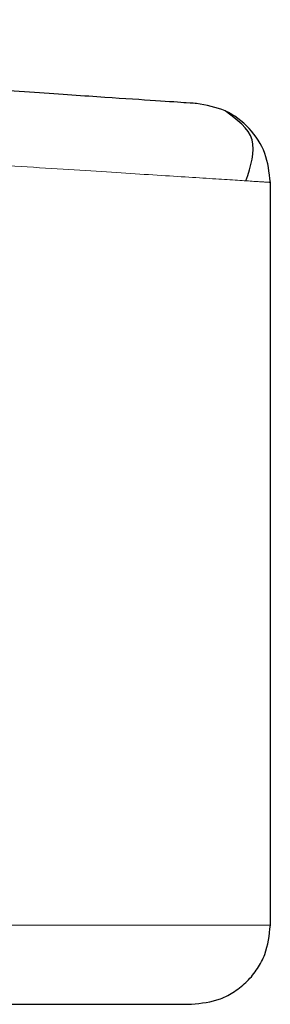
# Model space of a CAD drawing. Header units: millimetres. Extents: x 27 to 265, y 60 to 148.
# Tile 6 of 78: x 43.165 to 43.33, y 60.989 to 61.638. Entities that reach past the tile are written whole.
import ezdxf

# ---------------------------------------------------------------- set-up
doc = ezdxf.new("R2010")
doc.units = ezdxf.units.MM
doc.linetypes.add('PHANTOM', pattern=[12.7, 6.35, -1.27, 1.27, -1.27, 1.27, -1.27])

msp = doc.modelspace()

# ---------------------------------------------------------------- linework, layer by layer
at = {"color": 7, "linetype": 'Continuous', "lineweight": 25}
msp.add_line((43.33024, 61.04149), (43.33024, 61.53067), dxfattribs=at)
at = {"color": 8, "linetype": 'PHANTOM', "lineweight": 18}
msp.add_line((43.33024, 61.04149), (42.32391, 61.04149), dxfattribs=at)
at = {"color": 7, "linetype": 'Continuous', "lineweight": 25}
for points, knots in [([(43.28167, 61.58261), (43.28035, 61.5827), (43.27773, 61.58287), (43.2566, 61.58429), (43.22321, 61.58653), (43.17679, 61.58964), (43.11833, 61.59356), (43.04859, 61.59823), (42.96857, 61.6036), (42.8794, 61.60957), (42.78239, 61.61608), (42.67885, 61.62302), (42.57044, 61.63029), (42.49554, 61.63531), (42.45807, 61.63782)], [0, 0, 0, 0, 0.083265, 0.166495, 0.249769, 0.333065, 0.416337, 0.499665, 0.583021, 0.66636, 0.749752, 0.83317, 0.916563, 1, 1, 1, 1]), ([(43.33024, 61.53067), (43.32952, 61.5372), (43.32809, 61.55026), (43.31701, 61.56699), (43.30107, 61.57916), (43.28813, 61.58146), (43.28167, 61.58261)], [0, 0, 0, 0, 0.249997, 0.500004, 0.750002, 1, 1, 1, 1]), ([(43.31413, 61.5317), (43.31733, 61.54137), (43.32368, 61.56058), (43.30818, 61.57202), (43.30049, 61.5777)], [0, 0, 0, 0, 0.503795, 1, 1, 1, 1]), ([(43.27819, 60.98944), (43.28473, 60.99013), (43.29481, 60.9912), (43.30692, 60.99769), (43.31526, 61.00441), (43.32198, 61.01275), (43.32847, 61.02487), (43.32954, 61.03494), (43.33024, 61.04149)], [0, 0, 0, 0, 0.239452, 0.368358, 0.500002, 0.631637, 0.760544, 1, 1, 1, 1]), ([(42.32391, 60.98944), (42.35214, 60.98944), (42.41047, 60.98944), (42.50001, 60.98944), (42.59501, 60.98944), (42.69469, 60.98944), (42.79763, 60.98944), (42.89118, 60.98944), (42.97387, 60.98944), (43.04526, 60.98944), (43.11081, 60.98944), (43.16836, 60.98944), (43.21588, 60.98944), (43.25113, 60.98944), (43.2739, 60.98944), (43.27675, 60.98944), (43.27819, 60.98944)], [0, 0, 0, 0, 0.056512, 0.116766, 0.180699, 0.251723, 0.32802, 0.409681, 0.474925, 0.543225, 0.614383, 0.68811, 0.76403, 0.841683, 0.920535, 1, 1, 1, 1])]:
    msp.add_open_spline(points, degree=3, knots=knots, dxfattribs=at)
at = {"color": 8, "linetype": 'PHANTOM', "lineweight": 18}
msp.add_open_spline([(42.46172, 61.58588), (42.4933, 61.58388), (42.55261, 61.58011), (42.64039, 61.57453), (42.72297, 61.56928), (42.80564, 61.56402), (42.88395, 61.55905), (42.95791, 61.55435), (43.02416, 61.55013), (43.09225, 61.5458), (43.15912, 61.54156), (43.22047, 61.53765), (43.26899, 61.53457), (43.30396, 61.53235), (43.32613, 61.53094), (43.32887, 61.53076), (43.33024, 61.53067)], degree=3, knots=[0, 0, 0, 0, 0.066618, 0.12514, 0.189875, 0.250255, 0.316305, 0.380006, 0.441359, 0.500366, 0.585655, 0.668945, 0.75024, 0.834102, 0.917353, 1, 1, 1, 1], dxfattribs=at)

doc.saveas('drawing.dxf')
